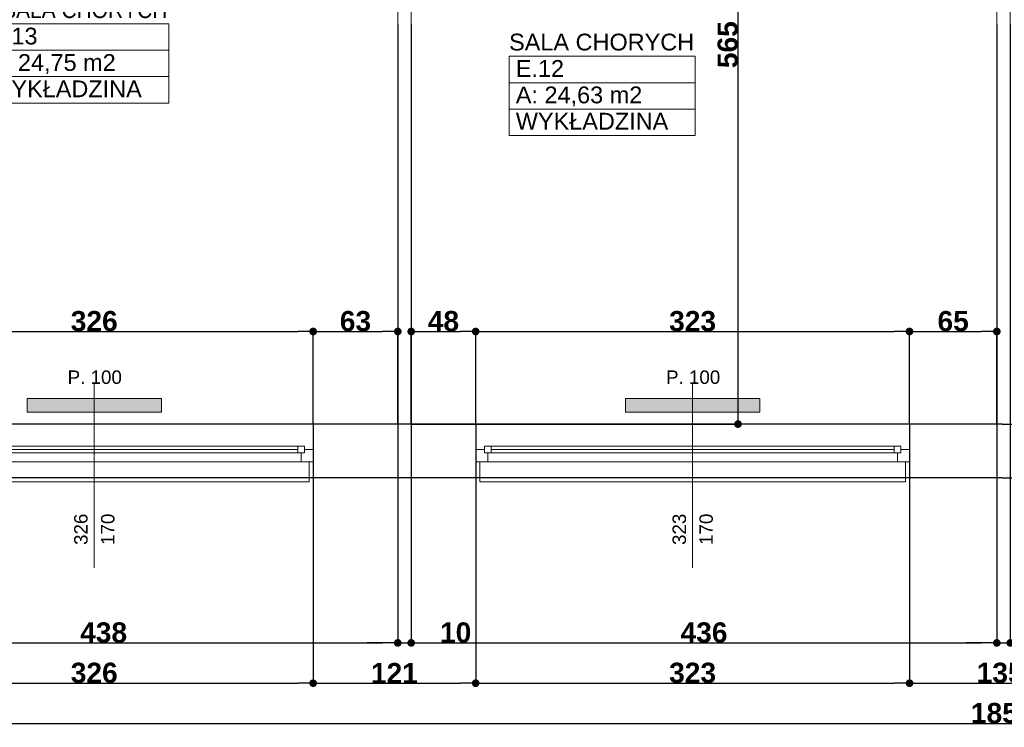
# Model space of a CAD drawing. Header units: millimetres. Extents: x 183299 to 1018155, y -286688 to 171278.
# Tile 90 of 100: x 442473 to 449804, y -115234 to -109965. Entities that reach past the tile are written whole.
import ezdxf
from ezdxf.enums import TextEntityAlignment as Align

# ---------------------------------------------------------------- set-up
doc = ezdxf.new("R2010")
doc.units = ezdxf.units.MM
doc.header["$MEASUREMENT"] = 0
doc.linetypes.add('Wipeout_Contour', pattern=[1000, 0, -1000])
for name, color, linetype in [('Elementy Modelu - Strefy', 7, 'Continuous'), ('inwentaryzacja_sciany', 7, 'Continuous'), ('Okna ArchiCADa', 7, 'Continuous'), ('Wymiarowanie - Ogólne', 7, 'Continuous'), ('Znaczniki Okien', 7, 'Continuous')]:
    doc.layers.add(name, color=color, linetype=linetype)
for name, color, linetype, lineweight in [('Elementy Modelu - Strefy_Nr_Pióra__6', 250, 'Continuous', 18), ('grzejniki_Nr_Pióra__20', 1, 'Continuous', 0), ('inwentaryzacja_sciany_Nr_Pióra__1', 7, 'Continuous', 13), ('inwentaryzacja_wentylacja_Nr_Pióra__20', 1, 'Continuous', 0), ('Okna ArchiCADa_Nr_Pióra__1', 7, 'Continuous', 13), ('Znaczniki Okien_Nr_Pióra__1', 7, 'Continuous', 13), ('Znaczniki Okien_Nr_Pióra__7', 7, 'Continuous', 35)]:
    doc.layers.add(name, color=color, linetype=linetype, lineweight=lineweight)
doc.layers.add('Okna ArchiCADa_Nr_Pióra__23', color=7, linetype='Continuous', lineweight=20, true_color=0xff6600)
doc.layers.add('Okna ArchiCADa_Nr_Pióra__3', color=7, linetype='Continuous', lineweight=18, true_color=0xff6600)
doc.styles.add('GENERATED_STYLE_1', font='arial.ttf')
doc.styles.add('GENERATED_STYLE_2', font='arialbd.ttf')
doc.styles.get("Standard").update_dxf_attribs({"font": 'txt', "bigfont": 'BIGFONT.SHX'})
doc.dimstyles.new('GENERATED_STYLE__1', dxfattribs={"dimtxt": 150, "dimasz": 114, "dimexe": 0.18, "dimexo": 0, "dimgap": 0.09, "dimtad": 1, "dimtih": 1, "dimtoh": 1, "dimdec": 0, "dimlfac": 0.1, "dimzin": 0, "dimdsep": 46, "dimtxsty": 'GENERATED_STYLE_2', "dimblk": 'ARROWHEAD_11', "dimblk1": 'ARROWHEAD_11', "dimblk2": 'ARROWHEAD_11', "dimcen": 0.09, "dimclrd": 256, "dimclre": 256, "dimclrt": 256, "dimazin": 0, "dimtfac": 1, "dimtdec": 4, "dimtmove": 0, "dimatfit": 3, "dimfxl": 1, "dimtolj": 1, "dimtzin": 0, "dimarcsym": 0})
doc.dimstyles.new('GENERATED_STYLE__2', dxfattribs={"dimtxt": 150, "dimasz": 114, "dimexe": 0.18, "dimexo": 0, "dimgap": 0.09, "dimtad": 1, "dimdec": 0, "dimlfac": 0.1, "dimzin": 0, "dimdsep": 46, "dimtxsty": 'GENERATED_STYLE_2', "dimblk": 'ARROWHEAD_11', "dimblk1": 'ARROWHEAD_11', "dimblk2": 'ARROWHEAD_11', "dimcen": 0.09, "dimclrd": 256, "dimclre": 256, "dimclrt": 256, "dimazin": 0, "dimtfac": 1, "dimtdec": 4, "dimtmove": 0, "dimatfit": 3, "dimfxl": 1, "dimtolj": 1, "dimtzin": 0, "dimarcsym": 0})

# ---------------------------------------------------------------- blocks, each defined once
blk = doc.blocks.new('SALA CHORYCH _E.12_134_2', base_point=(271467, -110533.5))
at = {"layer": 'Elementy Modelu - Strefy_Nr_Pióra__6', "linetype": 'Continuous'}
for p, q in [((270773.9, -110337.1), (272160.2, -110337.1)), ((270773.9, -110533.5), (270773.9, -110337.1)), ((272160.2, -110337.1), (272160.2, -110533.5)), ((272160.2, -110533.5), (270773.9, -110533.5)), ((270773.9, -110533.5), (272160.2, -110533.5)), ((270773.9, -110730), (270773.9, -110533.5)), ((272160.2, -110533.5), (272160.2, -110730)), ((272160.2, -110730), (270773.9, -110730)), ((270773.9, -110730), (272160.2, -110730)), ((270773.9, -110926.4), (270773.9, -110730)), ((272160.2, -110730), (272160.2, -110926.4)), ((272160.2, -110926.4), (270773.9, -110926.4))]:
    blk.add_line(p, q, dxfattribs=at)
at = {"linetype": 'Continuous', "flags": 1}
for tag in ['ROOM_AREA', 'ROOM_PERIM', 'ROOM_WALLS_SURF', 'ROOM_DOORS_SURF', 'ROOM_WINDS_SURF', 'ROOM_BASELEV', 'ROOM_HEIGHT', 'ROOM_NET_AREA', 'ROOM_REDUCED_AREA', 'ROOM_CALC_AREA', 'ROOM_VOLUME']:
    blk.add_attdef(tag, text='', height=2000, dxfattribs=at).set_placement((271467, -111566.7), align=Align.BOTTOM_LEFT)
at = {"layer": 'Elementy Modelu - Strefy_Nr_Pióra__6', "linetype": 'Continuous', "insert": (270823.9, -110562.1), "char_height": 125, "attachment_point": 1, "style": 'GENERATED_STYLE_1'}
blk.add_mtext('{A: 24,63 m2}', dxfattribs=at)
at = {"layer": 'Elementy Modelu - Strefy_Nr_Pióra__6', "style": 'GENERATED_STYLE_1'}
for tag, p in [('ROOM_NAME', (270773.9, -110331.2)), ('ROOM_NUMBER', (270823.9, -110527.6)), ('basec', (270823.9, -110920.5))]:
    blk.add_attdef(tag, text='', height=125, dxfattribs=at).set_placement(p, align=Align.BOTTOM_LEFT)
blk = doc.blocks.new('SALA CHORYCH _E.13_135_2', base_point=(267547.1, -110292.3))
at = {"layer": 'Elementy Modelu - Strefy_Nr_Pióra__6', "linetype": 'Continuous'}
for p, q in [((266853.9, -110095.9), (268240.2, -110095.9)), ((266853.9, -110292.3), (266853.9, -110095.9)), ((268240.2, -110095.9), (268240.2, -110292.3)), ((268240.2, -110292.3), (266853.9, -110292.3)), ((266853.9, -110292.3), (268240.2, -110292.3)), ((266853.9, -110488.7), (266853.9, -110292.3)), ((268240.2, -110292.3), (268240.2, -110488.7)), ((268240.2, -110488.7), (266853.9, -110488.7)), ((266853.9, -110488.7), (268240.2, -110488.7)), ((266853.9, -110685.2), (266853.9, -110488.7)), ((268240.2, -110488.7), (268240.2, -110685.2)), ((268240.2, -110685.2), (266853.9, -110685.2))]:
    blk.add_line(p, q, dxfattribs=at)
at = {"linetype": 'Continuous', "flags": 1}
for tag in ['ROOM_AREA', 'ROOM_PERIM', 'ROOM_WALLS_SURF', 'ROOM_DOORS_SURF', 'ROOM_WINDS_SURF', 'ROOM_BASELEV', 'ROOM_HEIGHT', 'ROOM_NET_AREA', 'ROOM_REDUCED_AREA', 'ROOM_CALC_AREA', 'ROOM_VOLUME']:
    blk.add_attdef(tag, text='', height=2000, dxfattribs=at).set_placement((267547.1, -111325.4), align=Align.BOTTOM_LEFT)
at = {"layer": 'Elementy Modelu - Strefy_Nr_Pióra__6', "linetype": 'Continuous', "insert": (266903.9, -110320.9), "char_height": 125, "attachment_point": 1, "style": 'GENERATED_STYLE_1'}
blk.add_mtext('{A: 24,75 m2}', dxfattribs=at)
at = {"layer": 'Elementy Modelu - Strefy_Nr_Pióra__6', "style": 'GENERATED_STYLE_1'}
for tag, p in [('ROOM_NAME', (266853.9, -110090)), ('ROOM_NUMBER', (266903.9, -110286.4)), ('basec', (266903.9, -110679.2))]:
    blk.add_attdef(tag, text='', height=125, dxfattribs=at).set_placement(p, align=Align.BOTTOM_LEFT)
blk = doc.blocks.new('O1 rozwierane 12_94')
at = {"layer": 'Okna ArchiCADa_Nr_Pióra__1', "linetype": 'Continuous'}
for p, q in [((-1615, 0), (-1615, -90)), ((-1585, 0), (-1615, 0)), ((1585, 0), (1615, 0)), ((1615, 0), (1615, -90))]:
    blk.add_line(p, q, dxfattribs=at)
at = {"layer": 'Okna ArchiCADa_Nr_Pióra__23', "linetype": 'Continuous'}
for p, q in [((-1615, 0), (-1615, -90)), ((1615, -90), (1615, 0))]:
    blk.add_line(p, q, dxfattribs=at)
at = {"layer": 'Okna ArchiCADa_Nr_Pióra__3', "linetype": 'Continuous'}
for p, q in [((-1585, 120), (-1585, 150)), ((-1585, 150), (1585, 150)), ((1585, 150), (1585, 120)), ((-1585, 120), (1585, 120)), ((-1615, -280), (1615, -280)), ((-1615, -280), (1615, -280))]:
    blk.add_line(p, q, dxfattribs=at)
at = {"linetype": 'Wipeout_Contour', "ltscale": 12112.456041}
blk.add_wipeout([(1500, -115), (1500, -65), (1525, -65), (1525, 0), (-1525, 0), (-1525, -65), (-1500, -65), (-1500, -115)], dxfattribs=at).dxf.layer = 'Okna ArchiCADa'
at = {"layer": 'Okna ArchiCADa_Nr_Pióra__23', "linetype": 'Continuous'}
for p, q in [((-1525, 0), (-1615, 0)), ((-1525, -65), (-1525, 0)), ((1615, 0), (1525, 0)), ((1525, 0), (1525, -65)), ((-1550, -90), (-1550, -65)), ((-1550, -65), (-1525, -65)), ((-1500, -65), (-1550, -65)), ((-1550, -65), (-1550, -115)), ((-1500, -115), (-1500, -65)), ((1550, -65), (1500, -65)), ((1500, -65), (1500, -115)), ((1525, -65), (1550, -65)), ((1550, -65), (1550, -90)), ((1550, -115), (1550, -65)), ((-1615, -90), (-1550, -90)), ((-1550, -115), (-1500, -115)), ((1500, -115), (1550, -115)), ((1550, -90), (1615, -90))]:
    blk.add_line(p, q, dxfattribs=at)
at = {"layer": 'Okna ArchiCADa_Nr_Pióra__3', "linetype": 'Continuous'}
for p, q in [((1525, 0), (-1525, 0)), ((-1500, -65), (1500, -65)), ((-1500, -90), (1500, -90)), ((-1500, -115), (1500, -115)), ((-1500, -115), (1500, -115))]:
    blk.add_line(p, q, dxfattribs=at)
blk = doc.blocks.new('Znacznik O 12_110')
at = {"layer": 'Znaczniki Okien_Nr_Pióra__1', "linetype": 'Continuous'}
blk.add_line((0, -1071.4), (0, 300), dxfattribs=at)
at = {"layer": 'Znaczniki Okien_Nr_Pióra__7', "linetype": 'Continuous', "insert": (-197.9, 297.9), "char_height": 100, "attachment_point": 7, "style": 'GENERATED_STYLE_1'}
blk.add_mtext('{P. 100}', dxfattribs=at)
at = {"layer": 'Znaczniki Okien_Nr_Pióra__7', "linetype": 'Continuous', "char_height": 100, "attachment_point": 7, "rotation": 90, "style": 'GENERATED_STYLE_1'}
for s, insert in [('{323}', (-47.9, -900)), ('{170}', (152.1, -900))]:
    blk.add_mtext(s, dxfattribs=dict(at, insert=insert))
blk = doc.blocks.new('O1 rozwierane 12_95')
at = {"layer": 'Okna ArchiCADa_Nr_Pióra__1', "linetype": 'Continuous'}
for p, q in [((-1630, 0), (-1630, -90)), ((-1600, 0), (-1630, 0)), ((1600, 0), (1630, 0)), ((1630, 0), (1630, -90))]:
    blk.add_line(p, q, dxfattribs=at)
at = {"layer": 'Okna ArchiCADa_Nr_Pióra__23', "linetype": 'Continuous'}
for p, q in [((-1630, 0), (-1630, -90)), ((1630, -90), (1630, 0))]:
    blk.add_line(p, q, dxfattribs=at)
at = {"layer": 'Okna ArchiCADa_Nr_Pióra__3', "linetype": 'Continuous'}
for p, q in [((-1600, 120), (-1600, 150)), ((-1600, 150), (1600, 150)), ((1600, 150), (1600, 120)), ((-1600, 120), (1600, 120)), ((-1630, -280), (1630, -280)), ((-1630, -280), (1630, -280))]:
    blk.add_line(p, q, dxfattribs=at)
at = {"linetype": 'Wipeout_Contour', "ltscale": 12232.313643}
blk.add_wipeout([(1515, -115), (1515, -65), (1540, -65), (1540, 0), (-1540, 0), (-1540, -65), (-1515, -65), (-1515, -115)], dxfattribs=at).dxf.layer = 'Okna ArchiCADa'
at = {"layer": 'Okna ArchiCADa_Nr_Pióra__23', "linetype": 'Continuous'}
for p, q in [((-1540, 0), (-1630, 0)), ((-1540, -65), (-1540, 0)), ((1630, 0), (1540, 0)), ((1540, 0), (1540, -65)), ((-1565, -90), (-1565, -65)), ((-1565, -65), (-1540, -65)), ((-1515, -65), (-1565, -65)), ((-1565, -65), (-1565, -115)), ((-1515, -115), (-1515, -65)), ((1565, -65), (1515, -65)), ((1515, -65), (1515, -115)), ((1540, -65), (1565, -65)), ((1565, -65), (1565, -90)), ((1565, -115), (1565, -65)), ((-1630, -90), (-1565, -90)), ((-1565, -115), (-1515, -115)), ((1515, -115), (1565, -115)), ((1565, -90), (1630, -90))]:
    blk.add_line(p, q, dxfattribs=at)
at = {"layer": 'Okna ArchiCADa_Nr_Pióra__3', "linetype": 'Continuous'}
for p, q in [((1540, 0), (-1540, 0)), ((-1515, -65), (1515, -65)), ((-1515, -90), (1515, -90)), ((-1515, -115), (1515, -115)), ((-1515, -115), (1515, -115))]:
    blk.add_line(p, q, dxfattribs=at)
blk = doc.blocks.new('Znacznik O 12_111')
at = {"layer": 'Znaczniki Okien_Nr_Pióra__1', "linetype": 'Continuous'}
blk.add_line((0, -1071.4), (0, 300), dxfattribs=at)
at = {"layer": 'Znaczniki Okien_Nr_Pióra__7', "linetype": 'Continuous', "insert": (-197.9, 297.9), "char_height": 100, "attachment_point": 7, "style": 'GENERATED_STYLE_1'}
blk.add_mtext('{P. 100}', dxfattribs=at)
at = {"layer": 'Znaczniki Okien_Nr_Pióra__7', "linetype": 'Continuous', "char_height": 100, "attachment_point": 7, "rotation": 90, "style": 'GENERATED_STYLE_1'}
for s, insert in [('{326}', (-47.9, -900)), ('{170}', (152.1, -900))]:
    blk.add_mtext(s, dxfattribs=dict(at, insert=insert))
blk = doc.blocks.new('Ściana_680_2', base_point=(265165.1, -113075.8))
at = {"layer": 'inwentaryzacja_sciany_Nr_Pióra__1', "linetype": 'Continuous'}
for p, q in [((269315.1, -113265.8), (269315.1, -113075.8)), ((269945.1, -113075.8), (269315.1, -113075.8)), ((270525.1, -113075.8), (270045.1, -113075.8)), ((270525.1, -113265.8), (270525.1, -113075.8)), ((273755.1, -113265.8), (273755.1, -113075.8)), ((274405.1, -113075.8), (273755.1, -113075.8)), ((269315.1, -113355.8), (269315.1, -113265.8)), ((270525.1, -113355.8), (270525.1, -113265.8)), ((273755.1, -113355.8), (273755.1, -113265.8)), ((269285.1, -113475.8), (269285.1, -113355.8)), ((269285.1, -113355.8), (269315.1, -113355.8)), ((270555.1, -113355.8), (270525.1, -113355.8)), ((270555.1, -113475.8), (270555.1, -113355.8)), ((273725.1, -113475.8), (273725.1, -113355.8)), ((273725.1, -113355.8), (273755.1, -113355.8)), ((269285.1, -113475.8), (270555.1, -113475.8)), ((273725.1, -113475.8), (275135.1, -113475.8))]:
    blk.add_line(p, q, dxfattribs=at)
at = {"layer": 'Okna ArchiCADa', "linetype": 'Continuous', "xscale": -1, "rotation": 180}
for name, p in [('O1 rozwierane 12_95', (267685.1, -113355.8)), ('O1 rozwierane 12_94', (272140.1, -113355.8))]:
    blk.add_blockref(name, p, dxfattribs=at)
at = {"layer": 'Znaczniki Okien'}
for name, p in [('Znacznik O 12_111', (267685.1, -113075.8)), ('Znacznik O 12_110', (272140.1, -113075.8))]:
    blk.add_blockref(name, p, dxfattribs=at)
blk = doc.blocks.new('Ściana_683_2', base_point=(274505.1, -107125.8))
at = {"layer": 'inwentaryzacja_sciany_Nr_Pióra__1', "linetype": 'Continuous'}
for p, q in [((274405.1, -107425.8), (274405.1, -113075.8)), ((274505.1, -113075.8), (274505.1, -107425.8))]:
    blk.add_line(p, q, dxfattribs=at)
blk = doc.blocks.new('Ściana_684_2', base_point=(270045.1, -107125.8))
at = {"layer": 'inwentaryzacja_sciany_Nr_Pióra__1', "linetype": 'Continuous'}
for p, q in [((269945.1, -107425.8), (269945.1, -113075.8)), ((270045.1, -113075.8), (270045.1, -107425.8))]:
    blk.add_line(p, q, dxfattribs=at)
blk = doc.blocks.new('ARROWHEAD_11')
at = {"linetype": 'Continuous'}
blk.add_line((0, 0), (-1, 0), dxfattribs=at)
at = {"linetype": 'Continuous', "const_width": 0.25, "flags": 128}
blk.add_lwpolyline([(-0.125, 0, 1), (0.125, 0, 1)], format="xyb", close=True, dxfattribs=at)
blk = doc.blocks.new('*D5129')
at = {"layer": 'Defpoints', "color": 0}
for p in [(449788, -112976.3), (460277.9, -112976.3), (449788, -113376.3)]:
    blk.add_point(p, dxfattribs=at)
at = {"layer": 'Wymiarowanie - Ogólne', "linetype": 'Continuous', "lineweight": -2}
for p, q in [((449788, -112976.3), (460278.1, -112976.3)), ((460277.9, -113262.3), (460277.9, -113090.3)), ((449788, -113376.3), (460278.1, -113376.3))]:
    blk.add_line(p, q, dxfattribs=at)
at = {"layer": 'Wymiarowanie - Ogólne', "lineweight": -2, "xscale": 114, "yscale": 114, "zscale": 114}
for p, rotation in [((460277.9, -112976.3), 90), ((460277.9, -113376.3), 270)]:
    blk.add_blockref('ARROWHEAD_11', p, dxfattribs=dict(at, rotation=rotation))
at = {"layer": 'Wymiarowanie - Ogólne', "insert": (460201.3, -113176.3), "char_height": 150, "attachment_point": 5, "rotation": 90, "style": 'GENERATED_STYLE_2'}
blk.add_mtext('\\A1;40', dxfattribs=at)
blk = doc.blocks.new('*D5130')
at = {"layer": 'Defpoints', "color": 0}
for p in [(449788, -107326.3), (460277.9, -107326.3), (449788, -112976.3)]:
    blk.add_point(p, dxfattribs=at)
at = {"layer": 'Wymiarowanie - Ogólne', "linetype": 'Continuous', "lineweight": -2}
for p, q in [((449788, -107326.3), (460278.1, -107326.3)), ((460277.9, -112862.3), (460277.9, -107440.3)), ((449788, -112976.3), (460278.1, -112976.3))]:
    blk.add_line(p, q, dxfattribs=at)
at = {"layer": 'Wymiarowanie - Ogólne', "lineweight": -2, "xscale": 114, "yscale": 114, "zscale": 114}
for p, rotation in [((460277.9, -107326.3), 90), ((460277.9, -112976.3), 270)]:
    blk.add_blockref('ARROWHEAD_11', p, dxfattribs=dict(at, rotation=rotation))
at = {"layer": 'Wymiarowanie - Ogólne', "insert": (460201.3, -110151.3), "char_height": 150, "attachment_point": 5, "rotation": 90, "style": 'GENERATED_STYLE_2'}
blk.add_mtext('\\A1;565', dxfattribs=at)
blk = doc.blocks.new('*D5219')
at = {"layer": 'Defpoints', "color": 0}
for p in [(440908, -108101.3), (445288, -110001.3), (445288, -114605.7)]:
    blk.add_point(p, dxfattribs=at)
at = {"layer": 'Wymiarowanie - Ogólne', "linetype": 'Continuous', "lineweight": -2}
for p, q in [((440908, -108101.3), (440908, -114605.9)), ((445288, -110001.3), (445288, -114605.9)), ((441022, -114605.7), (445174, -114605.7))]:
    blk.add_line(p, q, dxfattribs=at)
at = {"layer": 'Wymiarowanie - Ogólne', "lineweight": -2, "xscale": 114, "yscale": 114, "zscale": 114, "rotation": 180}
blk.add_blockref('ARROWHEAD_11', (440908, -114605.7), dxfattribs=at)
at = {"layer": 'Wymiarowanie - Ogólne', "lineweight": -2, "xscale": 114, "yscale": 114, "zscale": 114}
blk.add_blockref('ARROWHEAD_11', (445288, -114605.7), dxfattribs=at)
at = {"layer": 'Wymiarowanie - Ogólne', "insert": (443098, -114529), "char_height": 150, "attachment_point": 5, "style": 'GENERATED_STYLE_2'}
blk.add_mtext('\\A1;438', dxfattribs=at)
blk = doc.blocks.new('*D5220')
at = {"layer": 'Defpoints', "color": 0}
for p in [(445288, -110001.3), (445388, -110001.3), (445388, -114605.7)]:
    blk.add_point(p, dxfattribs=at)
at = {"layer": 'Wymiarowanie - Ogólne', "linetype": 'Continuous', "lineweight": -2}
for p, q in [((445288, -110001.3), (445288, -114605.9)), ((445388, -110001.3), (445388, -114605.9)), ((445174, -114605.7), (445060, -114605.7)), ((445288, -114605.7), (445388, -114605.7)), ((445502, -114605.7), (445822.1, -114605.7))]:
    blk.add_line(p, q, dxfattribs=at)
at = {"layer": 'Wymiarowanie - Ogólne', "lineweight": -2, "xscale": 114, "yscale": 114, "zscale": 114}
blk.add_blockref('ARROWHEAD_11', (445288, -114605.7), dxfattribs=at)
at = {"layer": 'Wymiarowanie - Ogólne', "lineweight": -2, "xscale": 114, "yscale": 114, "zscale": 114, "rotation": 180}
blk.add_blockref('ARROWHEAD_11', (445388, -114605.7), dxfattribs=at)
at = {"layer": 'Wymiarowanie - Ogólne', "insert": (445719, -114529.1), "char_height": 150, "attachment_point": 5, "style": 'GENERATED_STYLE_2'}
blk.add_mtext('\\A1;10', dxfattribs=at)
blk = doc.blocks.new('*D5221')
at = {"layer": 'Defpoints', "color": 0}
for p in [(445388, -110001.3), (449748, -110001.3), (449748, -114605.7)]:
    blk.add_point(p, dxfattribs=at)
at = {"layer": 'Wymiarowanie - Ogólne', "linetype": 'Continuous', "lineweight": -2}
for p, q in [((445388, -110001.3), (445388, -114605.9)), ((449748, -110001.3), (449748, -114605.9)), ((445502, -114605.7), (449634, -114605.7))]:
    blk.add_line(p, q, dxfattribs=at)
at = {"layer": 'Wymiarowanie - Ogólne', "lineweight": -2, "xscale": 114, "yscale": 114, "zscale": 114, "rotation": 180}
blk.add_blockref('ARROWHEAD_11', (445388, -114605.7), dxfattribs=at)
at = {"layer": 'Wymiarowanie - Ogólne', "lineweight": -2, "xscale": 114, "yscale": 114, "zscale": 114}
blk.add_blockref('ARROWHEAD_11', (449748, -114605.7), dxfattribs=at)
at = {"layer": 'Wymiarowanie - Ogólne', "insert": (447568, -114529.1), "char_height": 150, "attachment_point": 5, "style": 'GENERATED_STYLE_2'}
blk.add_mtext('\\A1;436', dxfattribs=at)
blk = doc.blocks.new('*D5222')
at = {"layer": 'Defpoints', "color": 0}
for p in [(449748, -110001.3), (449848, -110001.3), (449848, -114605.7)]:
    blk.add_point(p, dxfattribs=at)
at = {"layer": 'Wymiarowanie - Ogólne', "linetype": 'Continuous', "lineweight": -2}
for p, q in [((449748, -110001.3), (449748, -114605.9)), ((449848, -110001.3), (449848, -114605.9)), ((449634, -114605.7), (449520, -114605.7)), ((449748, -114605.7), (449848, -114605.7)), ((449962, -114605.7), (450282.1, -114605.7))]:
    blk.add_line(p, q, dxfattribs=at)
at = {"layer": 'Wymiarowanie - Ogólne', "lineweight": -2, "xscale": 114, "yscale": 114, "zscale": 114}
blk.add_blockref('ARROWHEAD_11', (449748, -114605.7), dxfattribs=at)
at = {"layer": 'Wymiarowanie - Ogólne', "lineweight": -2, "xscale": 114, "yscale": 114, "zscale": 114, "rotation": 180}
blk.add_blockref('ARROWHEAD_11', (449848, -114605.7), dxfattribs=at)
at = {"layer": 'Wymiarowanie - Ogólne', "insert": (450179, -114529.1), "char_height": 150, "attachment_point": 5, "style": 'GENERATED_STYLE_2'}
blk.add_mtext('\\A1;10', dxfattribs=at)
blk = doc.blocks.new('*D5228')
at = {"layer": 'Defpoints', "color": 0}
for p in [(441398, -112976.3), (444658, -112976.3), (444658, -114905.7)]:
    blk.add_point(p, dxfattribs=at)
at = {"layer": 'Wymiarowanie - Ogólne', "linetype": 'Continuous', "lineweight": -2}
for p, q in [((441398, -112976.3), (441398, -114905.9)), ((444658, -112976.3), (444658, -114905.9)), ((441512, -114905.7), (444544, -114905.7))]:
    blk.add_line(p, q, dxfattribs=at)
at = {"layer": 'Wymiarowanie - Ogólne', "lineweight": -2, "xscale": 114, "yscale": 114, "zscale": 114, "rotation": 180}
blk.add_blockref('ARROWHEAD_11', (441398, -114905.7), dxfattribs=at)
at = {"layer": 'Wymiarowanie - Ogólne', "lineweight": -2, "xscale": 114, "yscale": 114, "zscale": 114}
blk.add_blockref('ARROWHEAD_11', (444658, -114905.7), dxfattribs=at)
at = {"layer": 'Wymiarowanie - Ogólne', "insert": (443028, -114829.1), "char_height": 150, "attachment_point": 5, "style": 'GENERATED_STYLE_2'}
blk.add_mtext('\\A1;326', dxfattribs=at)
blk = doc.blocks.new('*D5229')
at = {"layer": 'Defpoints', "color": 0}
for p in [(444658, -112976.3), (445868, -112976.3), (445868, -114905.7)]:
    blk.add_point(p, dxfattribs=at)
at = {"layer": 'Wymiarowanie - Ogólne', "linetype": 'Continuous', "lineweight": -2}
for p, q in [((444658, -112976.3), (444658, -114905.9)), ((445868, -112976.3), (445868, -114905.9)), ((444772, -114905.7), (445754, -114905.7))]:
    blk.add_line(p, q, dxfattribs=at)
at = {"layer": 'Wymiarowanie - Ogólne', "lineweight": -2, "xscale": 114, "yscale": 114, "zscale": 114, "rotation": 180}
blk.add_blockref('ARROWHEAD_11', (444658, -114905.7), dxfattribs=at)
at = {"layer": 'Wymiarowanie - Ogólne', "lineweight": -2, "xscale": 114, "yscale": 114, "zscale": 114}
blk.add_blockref('ARROWHEAD_11', (445868, -114905.7), dxfattribs=at)
at = {"layer": 'Wymiarowanie - Ogólne', "insert": (445263, -114830.4), "char_height": 150, "attachment_point": 5, "style": 'GENERATED_STYLE_2'}
blk.add_mtext('\\A1;121', dxfattribs=at)
blk = doc.blocks.new('*D5230')
at = {"layer": 'Defpoints', "color": 0}
for p in [(445868, -112976.3), (449098, -112976.3), (449098, -114905.7)]:
    blk.add_point(p, dxfattribs=at)
at = {"layer": 'Wymiarowanie - Ogólne', "linetype": 'Continuous', "lineweight": -2}
for p, q in [((445868, -112976.3), (445868, -114905.9)), ((449098, -112976.3), (449098, -114905.9)), ((445982, -114905.7), (448984, -114905.7))]:
    blk.add_line(p, q, dxfattribs=at)
at = {"layer": 'Wymiarowanie - Ogólne', "lineweight": -2, "xscale": 114, "yscale": 114, "zscale": 114, "rotation": 180}
blk.add_blockref('ARROWHEAD_11', (445868, -114905.7), dxfattribs=at)
at = {"layer": 'Wymiarowanie - Ogólne', "lineweight": -2, "xscale": 114, "yscale": 114, "zscale": 114}
blk.add_blockref('ARROWHEAD_11', (449098, -114905.7), dxfattribs=at)
at = {"layer": 'Wymiarowanie - Ogólne', "insert": (447483, -114829.1), "char_height": 150, "attachment_point": 5, "style": 'GENERATED_STYLE_2'}
blk.add_mtext('\\A1;323', dxfattribs=at)
blk = doc.blocks.new('*D5231')
at = {"layer": 'Defpoints', "color": 0}
for p in [(449098, -112976.3), (450448, -112976.3), (450448, -114905.7)]:
    blk.add_point(p, dxfattribs=at)
at = {"layer": 'Wymiarowanie - Ogólne', "linetype": 'Continuous', "lineweight": -2}
for p, q in [((449098, -112976.3), (449098, -114905.9)), ((450448, -112976.3), (450448, -114905.9)), ((449212, -114905.7), (450334, -114905.7))]:
    blk.add_line(p, q, dxfattribs=at)
at = {"layer": 'Wymiarowanie - Ogólne', "lineweight": -2, "xscale": 114, "yscale": 114, "zscale": 114, "rotation": 180}
blk.add_blockref('ARROWHEAD_11', (449098, -114905.7), dxfattribs=at)
at = {"layer": 'Wymiarowanie - Ogólne', "lineweight": -2, "xscale": 114, "yscale": 114, "zscale": 114}
blk.add_blockref('ARROWHEAD_11', (450448, -114905.7), dxfattribs=at)
at = {"layer": 'Wymiarowanie - Ogólne', "insert": (449773, -114829.1), "char_height": 150, "attachment_point": 5, "style": 'GENERATED_STYLE_2'}
blk.add_mtext('\\A1;135', dxfattribs=at)
blk = doc.blocks.new('*D5236')
at = {"layer": 'Defpoints', "color": 0}
for p in [(440508, -113376.3), (459068, -113376.3), (459068, -115205.7)]:
    blk.add_point(p, dxfattribs=at)
at = {"layer": 'Wymiarowanie - Ogólne', "linetype": 'Continuous', "lineweight": -2}
for p, q in [((440508, -113376.3), (440508, -115205.9)), ((459068, -113376.3), (459068, -115205.9)), ((440622, -115205.7), (458954, -115205.7))]:
    blk.add_line(p, q, dxfattribs=at)
at = {"layer": 'Wymiarowanie - Ogólne', "lineweight": -2, "xscale": 114, "yscale": 114, "zscale": 114, "rotation": 180}
blk.add_blockref('ARROWHEAD_11', (440508, -115205.7), dxfattribs=at)
at = {"layer": 'Wymiarowanie - Ogólne', "lineweight": -2, "xscale": 114, "yscale": 114, "zscale": 114}
blk.add_blockref('ARROWHEAD_11', (459068, -115205.7), dxfattribs=at)
at = {"layer": 'Wymiarowanie - Ogólne', "insert": (449788, -115129), "char_height": 150, "attachment_point": 5, "style": 'GENERATED_STYLE_2'}
blk.add_mtext('\\A1;1856', dxfattribs=at)
blk = doc.blocks.new('*D5294')
at = {"layer": 'Defpoints', "color": 0}
for p in [(439308, -112976.3), (449788, -112976.3), (449788, -113376.3)]:
    blk.add_point(p, dxfattribs=at)
at = {"layer": 'Wymiarowanie - Ogólne', "linetype": 'Continuous', "lineweight": -2}
for p, q in [((449788, -112976.3), (439307.8, -112976.3)), ((439308, -113262.3), (439308, -113090.3)), ((449788, -113376.3), (439307.8, -113376.3))]:
    blk.add_line(p, q, dxfattribs=at)
at = {"layer": 'Wymiarowanie - Ogólne', "lineweight": -2, "xscale": 114, "yscale": 114, "zscale": 114}
for p, rotation in [((439308, -112976.3), 90), ((439308, -113376.3), 270)]:
    blk.add_blockref('ARROWHEAD_11', p, dxfattribs=dict(at, rotation=rotation))
at = {"layer": 'Wymiarowanie - Ogólne', "insert": (439231.4, -113176.3), "char_height": 150, "attachment_point": 5, "rotation": 90, "style": 'GENERATED_STYLE_2'}
blk.add_mtext('\\A1;40', dxfattribs=at)
blk = doc.blocks.new('*D5295')
at = {"layer": 'Defpoints', "color": 0}
for p in [(439308, -107326.3), (449788, -107326.3), (449788, -112976.3)]:
    blk.add_point(p, dxfattribs=at)
at = {"layer": 'Wymiarowanie - Ogólne', "linetype": 'Continuous', "lineweight": -2}
for p, q in [((449788, -107326.3), (439307.8, -107326.3)), ((439308, -112862.3), (439308, -107440.3)), ((449788, -112976.3), (439307.8, -112976.3))]:
    blk.add_line(p, q, dxfattribs=at)
at = {"layer": 'Wymiarowanie - Ogólne', "lineweight": -2, "xscale": 114, "yscale": 114, "zscale": 114}
for p, rotation in [((439308, -107326.3), 90), ((439308, -112976.3), 270)]:
    blk.add_blockref('ARROWHEAD_11', p, dxfattribs=dict(at, rotation=rotation))
at = {"layer": 'Wymiarowanie - Ogólne', "insert": (439231.4, -110151.3), "char_height": 150, "attachment_point": 5, "rotation": 90, "style": 'GENERATED_STYLE_2'}
blk.add_mtext('\\A1;565', dxfattribs=at)
blk = doc.blocks.new('*D6426')
at = {"layer": 'Defpoints', "color": 0}
for p in [(445868, -112286.9), (445388, -112976.3), (445868, -112976.3)]:
    blk.add_point(p, dxfattribs=at)
at = {"layer": 'Wymiarowanie - Ogólne', "linetype": 'Continuous', "lineweight": -2}
for p, q in [((445388, -112976.3), (445388, -112286.8)), ((445502, -112286.9), (445754, -112286.9)), ((445868, -112976.3), (445868, -112286.8))]:
    blk.add_line(p, q, dxfattribs=at)
at = {"layer": 'Wymiarowanie - Ogólne', "lineweight": -2, "xscale": 114, "yscale": 114, "zscale": 114, "rotation": 180}
blk.add_blockref('ARROWHEAD_11', (445388, -112286.9), dxfattribs=at)
at = {"layer": 'Wymiarowanie - Ogólne', "lineweight": -2, "xscale": 114, "yscale": 114, "zscale": 114}
blk.add_blockref('ARROWHEAD_11', (445868, -112286.9), dxfattribs=at)
at = {"layer": 'Wymiarowanie - Ogólne', "insert": (445628, -112210.2), "char_height": 150, "attachment_point": 5, "style": 'GENERATED_STYLE_2'}
blk.add_mtext('\\A1;48', dxfattribs=at)
blk = doc.blocks.new('*D6427')
at = {"layer": 'Defpoints', "color": 0}
for p in [(449098, -112286.9), (445868, -112976.3), (449098, -112976.3)]:
    blk.add_point(p, dxfattribs=at)
at = {"layer": 'Wymiarowanie - Ogólne', "linetype": 'Continuous', "lineweight": -2}
for p, q in [((445868, -112976.3), (445868, -112286.8)), ((445982, -112286.9), (448984, -112286.9)), ((449098, -112976.3), (449098, -112286.8))]:
    blk.add_line(p, q, dxfattribs=at)
at = {"layer": 'Wymiarowanie - Ogólne', "lineweight": -2, "xscale": 114, "yscale": 114, "zscale": 114, "rotation": 180}
blk.add_blockref('ARROWHEAD_11', (445868, -112286.9), dxfattribs=at)
at = {"layer": 'Wymiarowanie - Ogólne', "lineweight": -2, "xscale": 114, "yscale": 114, "zscale": 114}
blk.add_blockref('ARROWHEAD_11', (449098, -112286.9), dxfattribs=at)
at = {"layer": 'Wymiarowanie - Ogólne', "insert": (447483, -112210.4), "char_height": 150, "attachment_point": 5, "style": 'GENERATED_STYLE_2'}
blk.add_mtext('\\A1;323', dxfattribs=at)
blk = doc.blocks.new('*D6428')
at = {"layer": 'Defpoints', "color": 0}
for p in [(449748, -112286.9), (449098, -112976.3), (449748, -112976.3)]:
    blk.add_point(p, dxfattribs=at)
at = {"layer": 'Wymiarowanie - Ogólne', "linetype": 'Continuous', "lineweight": -2}
for p, q in [((449098, -112976.3), (449098, -112286.8)), ((449212, -112286.9), (449634, -112286.9)), ((449748, -112976.3), (449748, -112286.8))]:
    blk.add_line(p, q, dxfattribs=at)
at = {"layer": 'Wymiarowanie - Ogólne', "lineweight": -2, "xscale": 114, "yscale": 114, "zscale": 114, "rotation": 180}
blk.add_blockref('ARROWHEAD_11', (449098, -112286.9), dxfattribs=at)
at = {"layer": 'Wymiarowanie - Ogólne', "lineweight": -2, "xscale": 114, "yscale": 114, "zscale": 114}
blk.add_blockref('ARROWHEAD_11', (449748, -112286.9), dxfattribs=at)
at = {"layer": 'Wymiarowanie - Ogólne', "insert": (449423, -112210.4), "char_height": 150, "attachment_point": 5, "style": 'GENERATED_STYLE_2'}
blk.add_mtext('\\A1;65', dxfattribs=at)
blk = doc.blocks.new('*D6430')
at = {"layer": 'Defpoints', "color": 0}
for p in [(444658, -112286.9), (441398, -112976.3), (444658, -112976.3)]:
    blk.add_point(p, dxfattribs=at)
at = {"layer": 'Wymiarowanie - Ogólne', "linetype": 'Continuous', "lineweight": -2}
for p, q in [((441398, -112976.3), (441398, -112286.8)), ((441512, -112286.9), (444544, -112286.9)), ((444658, -112976.3), (444658, -112286.8))]:
    blk.add_line(p, q, dxfattribs=at)
at = {"layer": 'Wymiarowanie - Ogólne', "lineweight": -2, "xscale": 114, "yscale": 114, "zscale": 114, "rotation": 180}
blk.add_blockref('ARROWHEAD_11', (441398, -112286.9), dxfattribs=at)
at = {"layer": 'Wymiarowanie - Ogólne', "lineweight": -2, "xscale": 114, "yscale": 114, "zscale": 114}
blk.add_blockref('ARROWHEAD_11', (444658, -112286.9), dxfattribs=at)
at = {"layer": 'Wymiarowanie - Ogólne', "insert": (443028, -112210.4), "char_height": 150, "attachment_point": 5, "style": 'GENERATED_STYLE_2'}
blk.add_mtext('\\A1;326', dxfattribs=at)
blk = doc.blocks.new('*D6431')
at = {"layer": 'Defpoints', "color": 0}
for p in [(445288, -112286.9), (444658, -112976.3), (445288, -112976.3)]:
    blk.add_point(p, dxfattribs=at)
at = {"layer": 'Wymiarowanie - Ogólne', "linetype": 'Continuous', "lineweight": -2}
for p, q in [((444658, -112976.3), (444658, -112286.8)), ((444772, -112286.9), (445174, -112286.9)), ((445288, -112976.3), (445288, -112286.8))]:
    blk.add_line(p, q, dxfattribs=at)
at = {"layer": 'Wymiarowanie - Ogólne', "lineweight": -2, "xscale": 114, "yscale": 114, "zscale": 114, "rotation": 180}
blk.add_blockref('ARROWHEAD_11', (444658, -112286.9), dxfattribs=at)
at = {"layer": 'Wymiarowanie - Ogólne', "lineweight": -2, "xscale": 114, "yscale": 114, "zscale": 114}
blk.add_blockref('ARROWHEAD_11', (445288, -112286.9), dxfattribs=at)
at = {"layer": 'Wymiarowanie - Ogólne', "insert": (444973, -112210.4), "char_height": 150, "attachment_point": 5, "style": 'GENERATED_STYLE_2'}
blk.add_mtext('\\A1;63', dxfattribs=at)
blk = doc.blocks.new('*D6476')
at = {"layer": 'Defpoints', "color": 0}
for p in [(447821.3, -107326.3), (449788, -107326.3), (445388, -112976.3)]:
    blk.add_point(p, dxfattribs=at)
at = {"layer": 'Wymiarowanie - Ogólne', "linetype": 'Continuous', "lineweight": -2}
for p, q in [((449788, -107326.3), (447821.1, -107326.3)), ((447821.3, -112862.3), (447821.3, -107440.3)), ((445388, -112976.3), (447821.5, -112976.3))]:
    blk.add_line(p, q, dxfattribs=at)
at = {"layer": 'Wymiarowanie - Ogólne', "lineweight": -2, "xscale": 114, "yscale": 114, "zscale": 114}
for p, rotation in [((447821.3, -107326.3), 90), ((447821.3, -112976.3), 270)]:
    blk.add_blockref('ARROWHEAD_11', p, dxfattribs=dict(at, rotation=rotation))
at = {"layer": 'Wymiarowanie - Ogólne', "insert": (447744.7, -110151.3), "char_height": 150, "attachment_point": 5, "rotation": 90, "style": 'GENERATED_STYLE_2'}
blk.add_mtext('\\A1;565', dxfattribs=at)

msp = doc.modelspace()

# ---------------------------------------------------------------- hatches: boundary and pattern name
at = {"layer": 'inwentaryzacja_wentylacja_Nr_Pióra__20', "linetype": 'Continuous'}
for points in [[(442527.95206, -112786.32699), (442527.95206, -112886.32699), (443527.95206, -112886.32699), (443527.95206, -112786.32699)], [(446982.95206, -112786.32699), (446982.95206, -112886.32699), (447982.95206, -112886.32699), (447982.95206, -112786.32699)]]:
    msp.add_hatch(color=256, dxfattribs=at).paths.add_polyline_path(points, flags=0)

# ---------------------------------------------------------------- block references
at = {"layer": 'Elementy Modelu - Strefy', "linetype": 'Continuous'}
ref = msp.add_blockref('SALA CHORYCH _E.13_135_2', (442889.95703, -110192.86216), dxfattribs=at)
ref.add_attrib('ROOM_NAME', 'SALA CHORYCH', dxfattribs={"layer": 'Elementy Modelu - Strefy_Nr_Pióra__6', "color": 5, "linetype": 'Continuous', "height": 125, "style": 'GENERATED_STYLE_1'}).set_placement((442196.81365, -109990.51981), align=Align.BOTTOM_LEFT)
ref.add_attrib('ROOM_NUMBER', 'E.13', dxfattribs={"layer": 'Elementy Modelu - Strefy_Nr_Pióra__6', "color": 5, "linetype": 'Continuous', "height": 125, "style": 'GENERATED_STYLE_1'}).set_placement((442246.81365, -110186.94838), align=Align.BOTTOM_LEFT)
ref.add_attrib('basec', 'WYKŁADZINA', dxfattribs={"layer": 'Elementy Modelu - Strefy_Nr_Pióra__6', "color": 5, "linetype": 'Continuous', "height": 125, "style": 'GENERATED_STYLE_1'}).set_placement((442246.81365, -110579.80552), align=Align.BOTTOM_LEFT)
ref = msp.add_blockref('SALA CHORYCH _E.12_134_2', (446809.93943, -110434.09185), dxfattribs=at)
ref.add_attrib('ROOM_NAME', 'SALA CHORYCH', dxfattribs={"layer": 'Elementy Modelu - Strefy_Nr_Pióra__6', "color": 5, "linetype": 'Continuous', "height": 125, "style": 'GENERATED_STYLE_1'}).set_placement((446116.79605, -110231.74949), align=Align.BOTTOM_LEFT)
ref.add_attrib('ROOM_NUMBER', 'E.12', dxfattribs={"layer": 'Elementy Modelu - Strefy_Nr_Pióra__6', "color": 5, "linetype": 'Continuous', "height": 125, "style": 'GENERATED_STYLE_1'}).set_placement((446166.79605, -110428.17807), align=Align.BOTTOM_LEFT)
ref.add_attrib('basec', 'WYKŁADZINA', dxfattribs={"layer": 'Elementy Modelu - Strefy_Nr_Pióra__6', "color": 5, "linetype": 'Continuous', "height": 125, "style": 'GENERATED_STYLE_1'}).set_placement((446166.79605, -110821.03521), align=Align.BOTTOM_LEFT)

# ---------------------------------------------------------------- next in the draw order: block references
at = {"layer": 'inwentaryzacja_sciany'}
msp.add_blockref('Ściana_680_2', (440507.95206, -112976.32699), dxfattribs=at)

# ---------------------------------------------------------------- next in the draw order: linework, layer by layer
at = {"layer": 'grzejniki_Nr_Pióra__20', "linetype": 'Continuous'}
for p, q in [((442527.95206, -112886.32699), (442527.95206, -112786.32699)), ((443527.95206, -112786.32699), (442527.95206, -112786.32699)), ((443527.95206, -112786.32699), (443527.95206, -112886.32699)), ((446982.95206, -112886.32699), (446982.95206, -112786.32699)), ((447982.95206, -112786.32699), (446982.95206, -112786.32699)), ((447982.95206, -112786.32699), (447982.95206, -112886.32699)), ((443527.95206, -112886.32699), (442527.95206, -112886.32699)), ((447982.95206, -112886.32699), (446982.95206, -112886.32699))]:
    msp.add_line(p, q, dxfattribs=at)

# ---------------------------------------------------------------- next in the draw order: block references
at = {"layer": 'inwentaryzacja_sciany'}
for name, p in [('Ściana_684_2', (445387.95206, -107026.32699)), ('Ściana_683_2', (449847.95206, -107026.32699))]:
    msp.add_blockref(name, p, dxfattribs=at)

# ---------------------------------------------------------------- next in the draw order: dimensions: what is measured, and where the dimension line sits
at = {"layer": 'Wymiarowanie - Ogólne', "linetype": 'Continuous'}
for base, p1, p2, picture, middle in [((439307.95206, -107326.32699), (449787.95206, -112976.32699), (449787.95206, -107326.32699), '*D5295', (439231.36206, -110151.32699)), ((447821.31681, -107326.32699), (445387.95206, -112976.32699), (449787.95206, -107326.32699), '*D6476', (447744.72681, -110151.32699)), ((460277.88078, -107326.32699), (449787.95206, -112976.32699), (449787.95206, -107326.32699), '*D5130', (460201.29078, -110151.32699)), ((439307.95206, -112976.32699), (449787.95206, -113376.32699), (449787.95206, -112976.32699), '*D5294', (439231.36206, -113176.32699)), ((460277.88078, -112976.32699), (449787.95206, -113376.32699), (449787.95206, -112976.32699), '*D5129', (460201.29078, -113176.32699))]:
    dim = msp.add_linear_dim(base=base, p1=p1, p2=p2, angle=90, dimstyle='GENERATED_STYLE__2', dxfattribs=at)
    dim.commit()
    dim.dimension.update_dxf_attribs({"geometry": picture, "text_midpoint": middle})
for base, p1, p2, picture, middle in [((445287.95206, -114605.69812), (440907.95206, -108101.32699), (445287.95206, -110001.32699), '*D5219', (443097.95206, -114528.95812)), ((445387.95206, -114605.69812), (445287.95206, -110001.32699), (445387.95206, -110001.32699), '*D5220', (445719.01706, -114529.10812)), ((449747.95206, -114605.69812), (445387.95206, -110001.32699), (449747.95206, -110001.32699), '*D5221', (447567.95206, -114529.10812)), ((449847.95206, -114605.69812), (449747.95206, -110001.32699), (449847.95206, -110001.32699), '*D5222', (450179.01706, -114529.10812)), ((444657.95206, -112286.94503), (441397.95206, -112976.32699), (444657.95206, -112976.32699), '*D6430', (443027.95206, -112210.35503)), ((445287.95206, -112286.94503), (444657.95206, -112976.32699), (445287.95206, -112976.32699), '*D6431', (444972.95206, -112210.35503)), ((445867.95206, -112286.94503), (445387.95206, -112976.32699), (445867.95206, -112976.32699), '*D6426', (445627.95206, -112210.20503)), ((449097.95206, -112286.94503), (445867.95206, -112976.32699), (449097.95206, -112976.32699), '*D6427', (447482.95206, -112210.35503)), ((449747.95206, -112286.94503), (449097.95206, -112976.32699), (449747.95206, -112976.32699), '*D6428', (449422.95206, -112210.35503)), ((444657.95206, -114905.69812), (441397.95206, -112976.32699), (444657.95206, -112976.32699), '*D5228', (443027.95206, -114829.10812)), ((445867.95206, -114905.69812), (444657.95206, -112976.32699), (445867.95206, -112976.32699), '*D5229', (445262.95206, -114830.38312)), ((449097.95206, -114905.69812), (445867.95206, -112976.32699), (449097.95206, -112976.32699), '*D5230', (447482.95206, -114829.10812)), ((450447.95206, -114905.69812), (449097.95206, -112976.32699), (450447.95206, -112976.32699), '*D5231', (449772.95206, -114829.10812)), ((459067.95206, -115205.69812), (440507.95206, -113376.32699), (459067.95206, -113376.32699), '*D5236', (449787.95206, -115128.95812))]:
    dim = msp.add_linear_dim(base=base, p1=p1, p2=p2, dimstyle='GENERATED_STYLE__1', dxfattribs=at)
    dim.commit()
    dim.dimension.update_dxf_attribs({"geometry": picture, "text_midpoint": middle})

doc.saveas('drawing.dxf')
